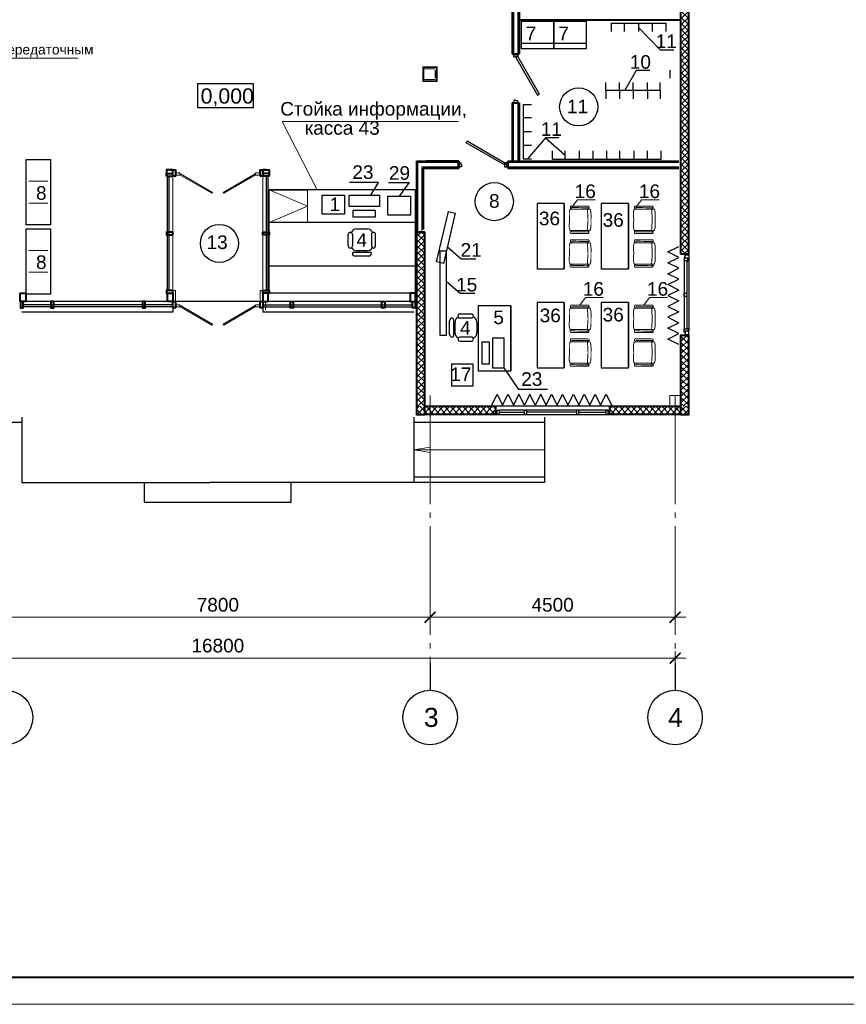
# Model space of a CAD drawing. Header units: millimetres. Extents: x -196128 to 208212, y -130136 to -51046.
# Tile 4 of 17: x -103817 to -88632, y -93046 to -74960. Entities that reach past the tile are written whole.
import ezdxf

# ---------------------------------------------------------------- set-up
doc = ezdxf.new("R2010")
doc.units = ezdxf.units.MM
doc.linetypes.add('AUSGEZOGEN', pattern=[0])
doc.linetypes.add('GOST2.303 5', pattern=[24, 20, -1.5, 1, -1.5])
for name, color, linetype, lineweight in [('00ОС-108-Баз-Оформление', 7, 'Continuous', 25), ('АР-Стены', 7, 'Continuous', 50), ('Ме', 7, 'Continuous', 30), ('МЕБЕЛЬ столы', 7, 'Continuous', 30), ('перегородки', 7, 'Continuous', 30), ('размерв', 7, 'Continuous', 13), ('Столики', 7, 'Continuous', 30), ('Электро', 1, 'Continuous', 30)]:
    doc.layers.add(name, color=color, linetype=linetype, lineweight=lineweight)
for name, color, linetype in [('1 Оси', 7, 'Continuous'), ('Annotation - Text', 7, 'Continuous'), ('Furniture & Equipment', 7, 'Continuous'), ('двери', 7, 'Continuous'), ('окна', 7, 'Continuous'), ('осевые размеры', 7, 'Continuous'), ('ТХ выноски размеры', 7, 'Continuous'), ('экспликация', 7, 'Continuous')]:
    doc.layers.add(name, color=color, linetype=linetype)
doc.styles.add('Arial', font='arial.ttf', dxfattribs={"height": 280})
doc.styles.add('GENERATED_STYLE_1', font='arial.ttf')
doc.styles.get("Standard").update_dxf_attribs({"font": 'arial.ttf'})
doc.styles.add('Главн', font='arial.ttf')
doc.styles.add('стиль1', font='arial.ttf', dxfattribs={"height": 250})
doc.linetypes.add('GOST2.303 3', pattern='A,0.001,[1,GOST 2.303-68.shx,S=1,R=0,X=0,Y=0],-26', length=26.001)
doc.dimstyles.new('СТИЛЬ__2', dxfattribs={"dimtxt": 250, "dimasz": 2, "dimexe": 2, "dimexo": 1, "dimgap": 0.7, "dimtad": 1, "dimdec": 0, "dimdsep": 46, "dimtxsty": 'стиль1', "dimblk": 'ARCHTICK', "dimcen": -0.09, "dimdle": 1, "dimclrd": 7, "dimclre": 7, "dimclrt": 7, "dimadec": 0, "dimazin": 2, "dimtfac": 1, "dimtdec": 0, "dimtmove": 0, "dimatfit": 3, "dimldrblk": 'ARCHTICK', "dimfxl": 1, "dimtolj": 1, "dimtzin": 0, "dimlwd": 9, "dimlwe": 9, "dimarcsym": 0})

# ---------------------------------------------------------------- blocks, each defined once
blk = doc.blocks.new('_ArchTick')
at = {"color": 0, "linetype": 'ByBlock', "const_width": 0.15}
blk.add_lwpolyline([(-0.5, -0.5), (0.5, 0.5)], dxfattribs=at)
blk = doc.blocks.new('*D26')
at = {"layer": 'Defpoints', "color": 0, "ltscale": 100, "transparency": 16777216}
for p in [(-96277, -85711), (-96277, -85937), (-91777, -86057)]:
    blk.add_point(p, dxfattribs=at)
at = {"layer": 'осевые размеры', "color": 7, "lineweight": 9, "ltscale": 100, "transparency": 16777216}
for p, q in [((-96277, -85811), (-96277, -86062)), ((-91777, -85957), (-91777, -85812)), ((-91577, -85937), (-96477, -85937))]:
    blk.add_line(p, q, dxfattribs=at)
at = {"layer": 'осевые размеры', "color": 7, "lineweight": 9, "ltscale": 100, "transparency": 16777216, "xscale": 200, "yscale": 200, "zscale": 200, "rotation": 180}
blk.add_blockref('_ArchTick', (-96277, -85937), dxfattribs=at)
at = {"layer": 'осевые размеры', "color": 7, "lineweight": 9, "ltscale": 100, "transparency": 16777216, "xscale": 200, "yscale": 200, "zscale": 200}
blk.add_blockref('_ArchTick', (-91777, -85937), dxfattribs=at)
at = {"layer": 'осевые размеры', "color": 7, "ltscale": 100, "transparency": 16777216, "insert": (-94027, -85709), "char_height": 250, "attachment_point": 5, "style": 'стиль1'}
blk.add_mtext('\\A1;4500', dxfattribs=at)
blk = doc.blocks.new('*D27')
at = {"layer": 'Defpoints', "color": 0, "ltscale": 100, "transparency": 16777216}
for p in [(-96277, -85937), (-104077, -86333), (-96277, -86344)]:
    blk.add_point(p, dxfattribs=at)
at = {"layer": 'осевые размеры', "color": 7, "lineweight": 9, "ltscale": 100, "transparency": 16777216}
for p, q in [((-104077, -86233), (-104077, -85812)), ((-96277, -86244), (-96277, -85812)), ((-104277, -85937), (-96077, -85937))]:
    blk.add_line(p, q, dxfattribs=at)
at = {"layer": 'осевые размеры', "color": 7, "lineweight": 9, "ltscale": 100, "transparency": 16777216, "xscale": 200, "yscale": 200, "zscale": 200, "rotation": 180}
blk.add_blockref('_ArchTick', (-104077, -85937), dxfattribs=at)
at = {"layer": 'осевые размеры', "color": 7, "lineweight": 9, "ltscale": 100, "transparency": 16777216, "xscale": 200, "yscale": 200, "zscale": 200}
blk.add_blockref('_ArchTick', (-96277, -85937), dxfattribs=at)
at = {"layer": 'осевые размеры', "color": 7, "ltscale": 100, "transparency": 16777216, "insert": (-100177, -85709), "char_height": 250, "attachment_point": 5, "style": 'стиль1'}
blk.add_mtext('\\A1;7800', dxfattribs=at)
blk = doc.blocks.new('*D28')
at = {"layer": 'Defpoints', "color": 0, "ltscale": 100, "transparency": 16777216}
for p in [(-91777, -86687), (-108577, -86821), (-91777, -86824)]:
    blk.add_point(p, dxfattribs=at)
at = {"layer": 'осевые размеры', "color": 7, "lineweight": 9, "ltscale": 100, "transparency": 16777216}
for p, q in [((-108577, -86721), (-108577, -86562)), ((-91777, -86724), (-91777, -86562)), ((-108777, -86687), (-91577, -86687))]:
    blk.add_line(p, q, dxfattribs=at)
at = {"layer": 'осевые размеры', "color": 7, "lineweight": 9, "ltscale": 100, "transparency": 16777216, "xscale": 200, "yscale": 200, "zscale": 200, "rotation": 180}
blk.add_blockref('_ArchTick', (-108577, -86687), dxfattribs=at)
at = {"layer": 'осевые размеры', "color": 7, "lineweight": 9, "ltscale": 100, "transparency": 16777216, "xscale": 200, "yscale": 200, "zscale": 200}
blk.add_blockref('_ArchTick', (-91777, -86687), dxfattribs=at)
at = {"layer": 'осевые размеры', "color": 7, "ltscale": 100, "transparency": 16777216, "insert": (-100177, -86459), "char_height": 250, "attachment_point": 5, "style": 'стиль1'}
blk.add_mtext('\\A1;16800', dxfattribs=at)
blk = doc.blocks.new('РАМ А2')
at = {"color": 0, "linetype": 'ByBlock', "lineweight": 40}
blk.add_line((-202463, 363068), (-145563, 363068), dxfattribs=at)
at = {"color": 0, "linetype": 'ByBlock', "lineweight": 20}
blk.add_line((-204463, 362568), (-145063, 362568), dxfattribs=at)
blk = doc.blocks.new('д 9')
at = {"layer": 'двери'}
for p, q in [((111184, 121060), (111184, 121160)), ((112094, 121060), (112094, 121160)), ((112094, 121060), (112094, 121160)), ((112094, 121060), (112094, 121160))]:
    blk.add_line(p, q, dxfattribs=at)
at = {"layer": 'двери', "ltscale": 100}
blk.add_lwpolyline([(112024, 121099), (111331, 121499), (111351, 121534), (112044, 121134)], close=True, dxfattribs=at)
for points in [[(111199, 121060), (111199, 121134), (111232, 121134), (111232, 121092), (111244, 121092), (111244, 121060), (111199, 121060)], [(112079, 121060), (112079, 121134), (112046, 121134), (112046, 121092), (112034, 121092), (112034, 121060), (112079, 121060)]]:
    blk.add_lwpolyline(points, dxfattribs=at)
blk = doc.blocks.new('дв13')
at = {"ltscale": 100}
for p, q in [((19408, 11281), (19398, 11263)), ((19398, 11263), (19985, 10925)), ((19408, 11281), (19995, 10942)), ((20778, 11281), (20191, 10942)), ((20788, 11263), (20202, 10925)), ((20778, 11281), (20788, 11263)), ((19995, 10942), (19985, 10925)), ((20191, 10942), (20201, 10925))]:
    blk.add_line(p, q, dxfattribs=at)
at = {"lineweight": 40, "ltscale": 100}
for points in [[(19268, 11238), (19268, 11358), (19318, 11358), (19318, 11238), (19268, 11238)], [(20868, 11238), (20868, 11358), (20918, 11358), (20918, 11238), (20868, 11238)]]:
    blk.add_lwpolyline(points, dxfattribs=at)
at = {"ltscale": 100}
for points in [[(19318, 11298), (19398, 11298), (19398, 11258), (19318, 11258), (19318, 11298)], [(20868, 11298), (20788, 11298), (20788, 11258), (20868, 11258), (20868, 11298)]]:
    blk.add_lwpolyline(points, dxfattribs=at)
blk = doc.blocks.new('ок21')
at = {"ltscale": 100}
blk.add_line((-161078, -59169), (-160158, -59169), dxfattribs=at)
for points in [[(-161658, -59129), (-161618, -59129), (-161618, -59209), (-161658, -59209), (-161658, -59129)], [(-161118, -59169), (-161618, -59169), (-161618, -59129), (-159658, -59129), (-159658, -59169), (-160118, -59169)], [(-161118, -59129), (-161078, -59129), (-161078, -59209), (-161118, -59209), (-161118, -59129)], [(-160118, -59129), (-160158, -59129), (-160158, -59209), (-160118, -59209), (-160118, -59129)], [(-159618, -59129), (-159658, -59129), (-159658, -59209), (-159618, -59209), (-159618, -59129)]]:
    blk.add_lwpolyline(points, dxfattribs=at)
blk = doc.blocks.new('ок15')
at = {"layer": 'окна', "lineweight": 25, "ltscale": 100}
for p, q in [((-144222, -48169), (-144222, -48229)), ((-144204, -48169), (-144222, -48169)), ((-144222, -48229), (-144174, -48229)), ((-144204, -48109), (-144140, -48109)), ((-144204, -48189), (-144204, -48129)), ((-144204, -48129), (-144140, -48129)), ((-144158, -48189), (-144204, -48189)), ((-144176, -48245), (-144158, -48245)), ((-144158, -48245), (-144158, -48189)), ((-144140, -48195), (-144158, -48195)), ((-144140, -48129), (-144140, -48195)), ((-144222, -48894), (-144222, -48834)), ((-144222, -48834), (-144176, -48834)), ((-144176, -48894), (-144222, -48894)), ((-144222, -49549), (-144222, -49489)), ((-144222, -49489), (-144176, -49489)), ((-144204, -49549), (-144222, -49549)), ((-144158, -49529), (-144204, -49529)), ((-144204, -49529), (-144204, -49589)), ((-144176, -49473), (-144158, -49473)), ((-144158, -49473), (-144158, -49529)), ((-144140, -49523), (-144158, -49523)), ((-144140, -49589), (-144140, -49523)), ((-144130, -49609), (-144255, -49609)), ((-144204, -49589), (-144140, -49589))]:
    blk.add_line(p, q, dxfattribs=at)
at = {"layer": 'окна', "ltscale": 100}
for p, q in [((-144222, -48229), (-144222, -49499)), ((-144176, -48229), (-144176, -49489)), ((-144140, -48195), (-144140, -49523))]:
    blk.add_line(p, q, dxfattribs=at)
blk = doc.blocks.new('A$C2FF35B7C')
at = {"layer": 'Furniture & Equipment', "color": 7, "linetype": 'Continuous', "const_width": 0.18}
for points in [[(0.09, 3.89), (0.5, 3.89)], [(0.11, 0.45), (0.09, 3.89)], [(0.5, 3.65), (0.36, 3.65)], [(0.36, 3.65), (0.38, 0.45)], [(0.5, 3.89), (0.58, 3.87)], [(0.58, 3.68), (0.5, 3.65)], [(0.58, 3.87), (0.63, 3.81)], [(0.63, 3.74), (0.58, 3.68)], [(0.63, 3.81), (0.63, 3.74)], [(0.64, 3.95), (1.11, 4.08)], [(0.66, 0.23), (0.64, 3.95)], [(1.11, 4.08), (1.74, 4.08)], [(1.74, 4.08), (2.59, 4.05)], [(2.59, 4.05), (3.43, 4.09)], [(3.43, 4.09), (4.07, 4.09)], [(4.07, 4.09), (4.54, 3.97)], [(4.54, 3.97), (4.56, 0.25)], [(4.55, 3.83), (4.6, 3.89)], [(4.55, 3.76), (4.55, 3.83)], [(4.6, 3.7), (4.55, 3.76)], [(4.6, 3.89), (4.68, 3.91)], [(4.68, 3.68), (4.6, 3.7)], [(4.68, 3.91), (5.09, 3.91)], [(4.82, 3.68), (4.68, 3.68)], [(4.84, 0.48), (4.82, 3.68)], [(5.09, 3.91), (5.11, 0.48)], [(0.38, 0.45), (0.11, 0.45)], [(0.52, 0.45), (0.47, 0.46), (0.42, 0.49), (0.39, 0.53), (0.38, 0.57), (0.39, 0.62), (0.42, 0.66), (0.46, 0.68), (0.52, 0.69)], [(0.52, 0.69), (0.57, 0.68), (0.61, 0.66), (0.64, 0.62), (0.65, 0.57), (0.64, 0.53), (0.61, 0.49), (0.57, 0.46), (0.52, 0.45)], [(0.66, 0.69), (0.65, 0.68)], [(0.67, 0.71), (0.66, 0.7)], [(0.66, 0.7), (0.66, 0.69)], [(1.11, 0.13), (0.66, 0.23)], [(0.68, 0.72), (0.67, 0.72)], [(0.67, 0.72), (0.67, 0.71)], [(0.69, 0.73), (0.68, 0.72)], [(0.71, 0.73), (0.69, 0.73)], [(0.72, 0.73), (0.71, 0.73)], [(0.73, 0.73), (0.72, 0.73)], [(1.07, 0.73), (0.73, 0.73)], [(2.39, 0.65), (1.07, 0.73)], [(1.68, 0.09), (1.11, 0.13)], [(2.61, 0.1), (1.68, 0.09)], [(2.82, 0.65), (2.39, 0.65)], [(3.54, 0.1), (2.61, 0.1)], [(4.14, 0.75), (2.82, 0.65)], [(4.11, 0.14), (3.54, 0.1)], [(4.56, 0.25), (4.11, 0.14)], [(4.49, 0.76), (4.14, 0.75)], [(4.5, 0.76), (4.49, 0.76)], [(4.51, 0.75), (4.5, 0.76)], [(4.52, 0.75), (4.51, 0.75)], [(4.53, 0.74), (4.52, 0.75)], [(4.54, 0.74), (4.53, 0.74)], [(4.55, 0.73), (4.54, 0.74)], [(4.56, 0.72), (4.55, 0.73)], [(4.7, 0.48), (4.65, 0.49), (4.6, 0.51), (4.57, 0.55), (4.56, 0.6), (4.57, 0.64), (4.6, 0.68), (4.65, 0.71), (4.7, 0.72)], [(4.7, 0.72), (4.75, 0.71), (4.79, 0.68), (4.82, 0.64), (4.84, 0.6), (4.83, 0.55), (4.8, 0.51), (4.75, 0.49), (4.7, 0.48)], [(5.11, 0.48), (4.84, 0.48)]]:
    blk.add_lwpolyline(points, dxfattribs=at)

msp = doc.modelspace()

# ---------------------------------------------------------------- hatches: boundary and pattern name
at = {"layer": 'размерв', "lineweight": 5, "ltscale": 100}
h = msp.add_hatch(dxfattribs=at)
h.set_pattern_fill('ANSI37', scale=25, style=0)
h.paths.add_polyline_path([(-91676.9, -79261.5), (-91526.9, -79261.5), (-91526.9, -72661.6), (-91676.9, -72661.6)])
h = msp.add_hatch(dxfattribs=at)
h.set_pattern_fill('ANSI37', scale=25, style=0)
h.set_pattern_definition([(45, (7449.91, 0), (-56.1266, 56.1266), []), (135, (7449.91, 0), (-56.1266, -56.1266), [])])
h.paths.add_polyline_path([(-96526.9, -78861.5), (-96377, -78861.5), (-96377, -82061.5), (-96527, -82061.5)])
h = msp.add_hatch(dxfattribs=at)
h.set_pattern_fill('ANSI37', scale=25, style=0)
h.set_pattern_definition([(45, (17150.175, 0), (-56.1266, 56.1266), []), (135, (17150.175, 0), (-56.1266, -56.1266), [])])
h.paths.add_polyline_path([(-91526.9, -80761.5), (-91676.8, -80761.5), (-91676.8, -82061.5), (-91526.8, -82061.5)])
h = msp.add_hatch(dxfattribs=at)
h.set_pattern_fill('ANSI37', scale=25, style=0)
h.set_pattern_definition([(45, (12300.06, 3e-11), (-56.1266, 56.1266), []), (135, (12300.06, 3e-11), (-56.1266, -56.1266), [])])
h.paths.add_polyline_path([(-95076.9, -82061.5), (-96526.9, -82061.5), (-96526.9, -82211.5), (-95076.9, -82211.5)])
h = msp.add_hatch(dxfattribs=at)
h.set_pattern_fill('ANSI37', scale=25, style=0)
h.set_pattern_definition([(45, (15850.03, 0), (-56.1266, 56.1266), []), (135, (15850.03, 0), (-56.1266, -56.1266), [])])
h.paths.add_polyline_path([(-91526.9, -82061.5), (-92976.9, -82061.5), (-92976.9, -82211.5), (-91526.9, -82211.5)])

# ---------------------------------------------------------------- linework, layer by layer
for p, q in [((-92045.7, -75521.2), (-92449.7, -75102.1)), ((-91798.9, -75521.2), (-92045.7, -75521.2)), ((-92489.4, -75894.7), (-92705.1, -76269.6)), ((-92242.6, -75894.7), (-92489.4, -75894.7)), ((-94159.6, -77130.4), (-94490.7, -77516.3)), ((-93912.8, -77130.4), (-94159.6, -77130.4)), ((-94159.6, -77130.4), (-93793.8, -77446)), ((-97044.7, -77948.9), (-96662.1, -77948.9)), ((-96662.1, -77948.9), (-96845.9, -78200.2)), ((-97222.9, -77951.2), (-97755.4, -77951.2)), ((-97367.9, -78186), (-97222.9, -77951.2)), ((-95705.4, -79356.2), (-95957.8, -79139.4)), ((-95436.3, -79356.2), (-95705.4, -79356.2)), ((-95724.1, -79989.5), (-95976.6, -79772.8)), ((-95455.1, -79989.5), (-95724.1, -79989.5)), ((-94920.8, -81354.1), (-94653.1, -81751.8)), ((-94120.7, -81751.8), (-94653.1, -81751.8))]:
    msp.add_line(p, q)
at = {"linetype": 'Continuous', "ltscale": 100}
for p, q in [((-96176.9, -76036.5), (-96176.9, -75886.5)), ((-91876.9, -75886.5), (-91876.9, -76036.5))]:
    msp.add_line(p, q, dxfattribs=at)
at = {"ltscale": 100}
for p, q in [((-101101.9, -79936.1), (-101101.9, -77836.2)), ((-101071.9, -79936.1), (-101071.9, -77836.2)), ((-99281.9, -79936.1), (-99281.9, -77836.2)), ((-99251.9, -79936.1), (-99251.9, -77836.2)), ((-101001.9, -80196.1), (-103731.9, -80196.1)), ((-101001.9, -80236.1), (-103731.9, -80236.1)), ((-96646.9, -80136.1), (-103706.9, -80136.1)), ((-101001.9, -80256.1), (-101001.9, -80331.1)), ((-99351.9, -80196.1), (-96621.9, -80196.1)), ((-99351.9, -80236.1), (-96621.9, -80236.1)), ((-99351.9, -80256.1), (-99351.9, -80331.1)), ((-99351.9, -80256.1), (-99351.9, -80331.1)), ((-101001.9, -80331.1), (-103776.9, -80331.1)), ((-96576.9, -80331.1), (-99351.9, -80331.1)), ((-96576.9, -82261.5), (-96576.9, -83461.5)), ((-94176.9, -82261.5), (-94176.9, -83461.5)), ((-103776.9, -82361.5), (-108776.9, -82361.5)), ((-94176.9, -82361.5), (-96576.9, -82361.5)), ((-94176.9, -83361.5), (-96576.9, -83361.5)), ((-101526.9, -83821.5), (-101526.9, -83461.5)), ((-96576.9, -83461.5), (-100326.9, -83461.5)), ((-98826.9, -83821.5), (-98826.9, -83461.5)), ((-94176.9, -83461.5), (-96576.9, -83461.5)), ((-101526.9, -83821.5), (-98826.9, -83821.5))]:
    msp.add_line(p, q, dxfattribs=at)
at = {"linetype": 'AUSGEZOGEN'}
for p, q in [((-97630, -78804.6), (-97430, -78804.5)), ((-97779.9, -79117.1), (-97780, -78904.6)), ((-97705, -78904.6), (-97704.9, -79117.1)), ((-97355, -78904.5), (-97354.9, -79117)), ((-97279.9, -79117), (-97280, -78904.5)), ((-97429.9, -79204.5), (-97629.9, -79204.6)), ((-97579.9, -79229.5), (-97579.9, -79204.5)), ((-97479.9, -79204.5), (-97479.9, -79229.5)), ((-97679.9, -79229.6), (-97379.9, -79229.5)), ((-97404.9, -79304.5), (-97654.9, -79304.6)), ((-95845.1, -80465.9), (-95845.1, -80765.9)), ((-95732.6, -80365.9), (-95520.1, -80365.9)), ((-95520.1, -80440.9), (-95732.6, -80440.9)), ((-95920.1, -80741), (-95920.1, -80491)), ((-95845.1, -80565.9), (-95820.1, -80565.9)), ((-95820.1, -80715.9), (-95820.1, -80515.9)), ((-95420.1, -80515.9), (-95420.1, -80715.9)), ((-95820.1, -80665.9), (-95845.1, -80665.9)), ((-95520.1, -80790.9), (-95732.6, -80790.9)), ((-95732.6, -80865.9), (-95520.1, -80865.9))]:
    msp.add_line(p, q, dxfattribs=at)
at = {"linetype": 'Continuous', "lineweight": 25, "ltscale": 100}
for points in [[(-99519.1, -76140.4), (-100549.1, -76140.4)], [(-100549.1, -76140.4), (-100549.1, -76570.4)], [(-99519.1, -76570.4), (-99519.1, -76140.4)], [(-100549.1, -76570.4), (-99519.1, -76570.4)]]:
    msp.add_lwpolyline(points, dxfattribs=at)
msp.add_lwpolyline([(-92976.9, -82061.5), (-95076.9, -82061.5), (-95076.9, -82211.5), (-92976.9, -82211.5)], close=True)
at = {"ltscale": 100}
msp.add_lwpolyline([(-103776.9, -82261.5), (-103776.9, -83461.5), (-100326.9, -83461.5)], dxfattribs=at)
at = {"lineweight": 15, "ltscale": 100}
for points in [[(-96576.9, -82861.5), (-96276.5, -82811.2)], [(-96576.9, -82861.5), (-96276.5, -82911.7)], [(-96576.9, -82861.5), (-94176.9, -82861.5)]]:
    msp.add_lwpolyline(points, dxfattribs=at)
at = {"ltscale": 100}
for centre in [(-93548.1, -76562.6), (-95098.4, -78302.5), (-100148.5, -79069.6)]:
    msp.add_circle(centre, 350, dxfattribs=at)
at = {"linetype": 'AUSGEZOGEN'}
for centre, radius, start, end in [((-97630, -78904.6), 100, 90.00296, 160.85571), ((-97430, -78904.5), 100, 19.1501, 90.00286), ((-97742.5, -78904.6), 37.5, 0.00296, 180.00293), ((-97317.5, -78904.5), 37.5, 0.00296, 180.00293), ((-97742.4, -79117.1), 37.5, 180.00296, 0.00299), ((-97629.9, -79104.6), 100, 205.18712, 270.00298), ((-97429.9, -79104.5), 100, 270.00296, 334.81881), ((-97317.4, -79117), 37.5, 180.00296, 0.00299), ((-97679.9, -79254.6), 25, 90.00296, 180.00296), ((-97679.9, -79254.6), 25, 90.00296, 180.00296), ((-97654.9, -79254.6), 50, 180.00296, 270.00296), ((-97404.9, -79254.5), 50, 270.00296, 0.00299), ((-97379.9, -79254.5), 25, 0.00296, 90.00296), ((-97379.9, -79254.5), 25, 0.00296, 90.00296), ((-95870.1, -80491), 50, 90.00296, 180.00296), ((-95870.1, -80466), 25, 0.00296, 90.00296), ((-95870.1, -80466), 25, 0.00296, 90.00296), ((-95720.1, -80515.9), 100, 115.18712, 180.00298), ((-95732.6, -80403.4), 37.5, 90.00296, 270.00299), ((-95520.1, -80403.4), 37.5, 270.00296, 90.00293), ((-95520.1, -80515.9), 100, 0.00296, 70.85571), ((-95870.1, -80741), 50, 180.00296, 270.00299), ((-95870.1, -80766), 25, 270.00296, 0.00296), ((-95870.1, -80766), 25, 270.00296, 0.00296), ((-95720.1, -80715.9), 100, 180.00296, 244.81881), ((-95732.6, -80828.4), 37.5, 90.00296, 270.00299), ((-95520.1, -80828.4), 37.5, 270.00296, 90.00293), ((-95520.1, -80715.9), 100, 289.1501, 0.00286)]:
    msp.add_arc(centre, radius, start, end, dxfattribs=at)
at = {"layer": '1 Оси', "color": 1, "linetype": 'GOST2.303 5', "lineweight": 5, "ltscale": 100}
for points in [[(-96276.9, -81860.8), (-96276.9, -86777.8)], [(-91776.9, -81860.8), (-91776.9, -86777.8)]]:
    msp.add_lwpolyline(points, dxfattribs=at)
at = {"layer": '1 Оси', "linetype": 'Continuous', "lineweight": 25, "ltscale": 100}
for points in [[(-96276.9, -86777.8), (-96276.9, -87277.8)], [(-91776.9, -86777.8), (-91776.9, -87277.8)]]:
    msp.add_lwpolyline(points, dxfattribs=at)
for centre in [(-104076.9, -87777.8), (-96276.9, -87777.8), (-91776.9, -87777.8)]:
    msp.add_circle(centre, 500, dxfattribs=at)
at = {"layer": 'АР-Стены', "linetype": 'ByBlock', "lineweight": 40, "ltscale": 100}
for p, q in [((-94767.2, -74186.5), (-94767.2, -75586.5)), ((-94642.4, -74186.5), (-94642.4, -75586.5)), ((-94642.4, -74961.5), (-91676.9, -74961.5)), ((-94767.2, -75586.5), (-94642.4, -75586.5)), ((-94767.5, -76486.5), (-94767.5, -77561.1)), ((-94767.5, -76486.5), (-94642.5, -76486.5)), ((-94642.5, -76486.5), (-94642.5, -77561.1)), ((-96526.9, -77561.1), (-95752.4, -77561.1)), ((-96526.9, -77561.1), (-96526.9, -78861.5)), ((-96352.7, -77561.1), (-95752.4, -77561.1)), ((-95752.4, -77561.1), (-96352.4, -77561.1)), ((-95752.4, -77561.1), (-95752.4, -77686.1)), ((-94852.4, -77561.1), (-94852.4, -77686.1)), ((-94852.4, -77561.1), (-91710.9, -77561.1)), ((-101056.9, -77716.2), (-101006.9, -77716.2)), ((-99296.9, -77716.2), (-99346.9, -77716.2)), ((-96402.2, -77686.1), (-95752.4, -77686.1)), ((-96402.2, -77686.1), (-96402.2, -78816.5)), ((-94852.4, -77686.1), (-91710.9, -77686.1)), ((-101121.9, -77836.2), (-101121.9, -77786.2)), ((-101121.9, -77786.2), (-101001.9, -77786.2)), ((-99231.9, -77786.2), (-99351.9, -77786.2)), ((-99231.9, -77836.2), (-99231.9, -77786.2)), ((-96526.9, -78861.5), (-96376.9, -78861.5))]:
    msp.add_line(p, q, dxfattribs=at)
at = {"layer": 'АР-Стены', "linetype": 'ByBlock', "lineweight": 20, "ltscale": 100}
for p, q in [((-94742.4, -74186.5), (-94742.4, -75586.5)), ((-94667.4, -74186.5), (-94667.4, -75586.5)), ((-94742.8, -76486.5), (-94742.8, -77561.1)), ((-94667.8, -76486.5), (-94667.8, -77561.1)), ((-96502.2, -77586.1), (-95752.4, -77586.1)), ((-96502.2, -77586.1), (-96502.2, -78861.5)), ((-94852.4, -77586.1), (-91710.9, -77586.1)), ((-96427.2, -77661.1), (-95752.4, -77661.1)), ((-96427.2, -77661.1), (-96427.2, -78861.5)), ((-94852.4, -77661.1), (-91710.9, -77661.1))]:
    msp.add_line(p, q, dxfattribs=at)
at = {"layer": 'АР-Стены', "linetype": 'ByBlock', "lineweight": 40, "ltscale": 100}
for points in [[(-91676.9, -79261.5), (-91526.9, -79261.5), (-91526.9, -72661.6), (-91676.9, -72661.6)], [(-101121.9, -77836.2), (-101001.9, -77836.2), (-101001.9, -77716.2), (-101121.9, -77716.2)], [(-99231.9, -77836.2), (-99351.9, -77836.2), (-99351.9, -77716.2), (-99231.9, -77716.2)], [(-101001.9, -78911.2), (-101001.9, -78861.2), (-101121.9, -78861.2), (-101121.9, -78911.2)], [(-99351.9, -78911.2), (-99351.9, -78861.2), (-99231.9, -78861.2), (-99231.9, -78911.2)], [(-101001.9, -79986.1), (-101001.9, -79936.1), (-101121.9, -79936.1), (-101121.9, -79986.1)], [(-99351.9, -79986.1), (-99351.9, -79936.1), (-99231.9, -79936.1), (-99231.9, -79986.1)], [(-103751.9, -80136.1), (-103801.9, -80136.1), (-103801.9, -80256.1), (-103751.9, -80256.1)], [(-103191.9, -80136.1), (-103241.9, -80136.1), (-103241.9, -80256.1), (-103191.9, -80256.1)], [(-101511.9, -80136.1), (-101561.9, -80136.1), (-101561.9, -80256.1), (-101511.9, -80256.1)], [(-98841.9, -80136.1), (-98791.9, -80136.1), (-98791.9, -80256.1), (-98841.9, -80256.1)], [(-97161.9, -80136.1), (-97111.9, -80136.1), (-97111.9, -80256.1), (-97161.9, -80256.1)], [(-96601.9, -80136.1), (-96551.9, -80136.1), (-96551.9, -80256.1), (-96601.9, -80256.1)]]:
    msp.add_lwpolyline(points, close=True, dxfattribs=at)
for points in [[(-103806.9, -80136.1), (-103806.9, -79986.1), (-103706.9, -79986.1), (-103706.9, -80136.1), (-103806.9, -80136.1)], [(-101101.9, -80136.1), (-101101.9, -79986.1), (-101001.9, -79986.1), (-101001.9, -80136.1), (-101101.9, -80136.1)], [(-99251.8, -80136.1), (-99251.8, -79986.1), (-99351.8, -79986.1), (-99351.8, -80136.1), (-99251.8, -80136.1)], [(-96546.9, -80136.1), (-96546.9, -79986.1), (-96646.9, -79986.1), (-96646.9, -80136.1), (-96546.9, -80136.1)]]:
    msp.add_lwpolyline(points, dxfattribs=at)
at = {"layer": 'Ме', "ltscale": 100}
for p, q in [((-94005.9, -74990.8), (-94605.9, -74990.8)), ((-94605.9, -74990.8), (-94605.9, -75490.8)), ((-94005.9, -75490.8), (-94005.9, -74990.8)), ((-93405.9, -74990.8), (-94005.9, -74990.8)), ((-94005.9, -74990.8), (-94005.9, -75490.8)), ((-93405.9, -75490.8), (-93405.9, -74990.8)), ((-94605.9, -75390.8), (-94005.9, -75390.8)), ((-94005.9, -75390.8), (-93405.9, -75390.8)), ((-94605.9, -75490.8), (-94005.9, -75490.8)), ((-94005.9, -75490.8), (-93405.9, -75490.8)), ((-103698.8, -78728.5), (-103698.8, -77528.5)), ((-103698.8, -77528.5), (-103248.8, -77528.5)), ((-103248.8, -77528.5), (-103248.8, -78728.5)), ((-99231.9, -78086.1), (-98531.9, -78086.1)), ((-103248.8, -78728.5), (-103698.8, -78728.5)), ((-103698.8, -79999.5), (-103698.8, -78799.5)), ((-103698.8, -78799.5), (-103248.8, -78799.5)), ((-103248.8, -78799.5), (-103248.8, -79999.5)), ((-103248.8, -79999.5), (-103698.8, -79999.5))]:
    msp.add_line(p, q, dxfattribs=at)
at = {"layer": 'Ме', "linetype": 'Continuous'}
for p, q in [((-92949.7, -75027.1), (-92949.7, -75177.1)), ((-92949.7, -75027.1), (-92949.7, -75177.1)), ((-92949.7, -75027.1), (-91949.7, -75027.1)), ((-92949.7, -75027.1), (-92949.7, -75177.1)), ((-92949.7, -75027.1), (-92949.7, -75177.1)), ((-92711.5, -75027.1), (-92711.5, -75177.1)), ((-92449.7, -75027.1), (-92449.7, -75177.1)), ((-92199, -75027.1), (-92199, -75177.1)), ((-91949.7, -75027.1), (-91949.7, -75177.1)), ((-91949.7, -75027.1), (-91949.7, -75177.1)), ((-93048.5, -76261.8), (-93048.5, -76111.8)), ((-93048.5, -76261.8), (-93048.5, -76111.8)), ((-92799.1, -76261.8), (-92799.1, -76111.8)), ((-92548.5, -76261.8), (-92548.5, -76111.8)), ((-92286.6, -76261.8), (-92286.6, -76111.8)), ((-92048.5, -76261.8), (-92048.5, -76111.8)), ((-92048.5, -76261.8), (-93048.5, -76261.8)), ((-93048.5, -76261.8), (-93048.5, -76411.8)), ((-93048.5, -76261.8), (-93048.5, -76411.8)), ((-92048.5, -76261.8), (-93048.5, -76261.8)), ((-92799.1, -76261.8), (-92799.1, -76411.8)), ((-92548.5, -76261.8), (-92548.5, -76411.8)), ((-92286.6, -76261.8), (-92286.6, -76411.8)), ((-92048.5, -76261.8), (-92048.5, -76411.8)), ((-94565.7, -76516.3), (-94415.7, -76516.3)), ((-94565.7, -76516.3), (-94415.7, -76516.3)), ((-94565.7, -76516.3), (-94565.7, -77516.3)), ((-94565.7, -76516.3), (-94415.7, -76516.3)), ((-94565.7, -76754.5), (-94415.7, -76754.5)), ((-94565.7, -77016.3), (-94415.7, -77016.3)), ((-94565.7, -77266.9), (-94415.7, -77266.9)), ((-94032, -77521), (-94032, -77371)), ((-94032, -77521), (-94032, -77371)), ((-94032, -77521), (-94032, -77371)), ((-93793.8, -77521), (-93793.8, -77371)), ((-93532, -77521), (-93532, -77371)), ((-93281.4, -77521), (-93281.4, -77371)), ((-93032, -77521), (-93032, -77371)), ((-93032, -77521), (-93032, -77371)), ((-93032, -77521), (-93032, -77371)), ((-93032, -77521), (-93032, -77371)), ((-93032, -77521), (-93032, -77371)), ((-92793.8, -77521), (-92793.8, -77371)), ((-92532, -77521), (-92532, -77371)), ((-92281.4, -77521), (-92281.4, -77371)), ((-92032, -77521), (-92032, -77371)), ((-92032, -77521), (-92032, -77371)), ((-94565.7, -77516.3), (-94415.7, -77516.3)), ((-94565.7, -77516.3), (-94415.7, -77516.3)), ((-94565.7, -77516.3), (-94415.7, -77516.3)), ((-94565.7, -77516.3), (-94415.7, -77516.3)), ((-94565.7, -77516.3), (-94415.7, -77516.3)), ((-94032, -77521), (-93032, -77521)), ((-93032, -77521), (-92032, -77521))]:
    msp.add_line(p, q, dxfattribs=at)
at = {"layer": 'Ме', "lineweight": 0, "ltscale": 100}
for p, q in [((-102747.9, -75666.6), (-105269.9, -75666.6)), ((-98992.5, -76828.4), (-95762.3, -76828.4)), ((-98992.5, -76828.4), (-98349.8, -78086.1)), ((-103298.8, -77928.5), (-103648.8, -77928.5)), ((-99231.9, -78086.1), (-98531.9, -78386.1)), ((-98531.9, -78086.1), (-98531.9, -78686.1)), ((-93573, -78271.1), (-93677.3, -78412.7)), ((-93247.4, -78271.1), (-93573, -78271.1)), ((-92393, -78271.1), (-92497.3, -78412.7)), ((-92067.5, -78271.1), (-92393, -78271.1)), ((-103298.8, -78328.5), (-103648.8, -78328.5)), ((-98531.9, -78386.1), (-99231.9, -78686.1)), ((-103298.8, -79199.5), (-103648.8, -79199.5)), ((-103298.8, -79599.5), (-103648.8, -79599.5)), ((-93424.7, -80064.4), (-93529, -80206)), ((-93099.1, -80064.4), (-93424.7, -80064.4)), ((-92244.7, -80064.4), (-92349.1, -80206)), ((-91919.2, -80064.4), (-92244.7, -80064.4))]:
    msp.add_line(p, q, dxfattribs=at)
at = {"layer": 'Ме', "linetype": 'GOST2.303 3', "ltscale": 100}
for p, q in [((-96546.9, -78086.1), (-99231.9, -78086.1)), ((-99231.9, -79936.1), (-99231.9, -78086.1)), ((-96546.9, -79986.1), (-96546.9, -78086.1)), ((-96546.9, -78686.1), (-99231.9, -78686.1)), ((-96546.9, -79486.1), (-99231.9, -79486.1)), ((-96546.9, -79986.1), (-99231.9, -79986.1))]:
    msp.add_line(p, q, dxfattribs=at)
at = {"layer": 'Ме', "ltscale": 0.0004}
for p, q in [((-93813.6, -78336.1), (-94313.6, -78336.1)), ((-94313.6, -78336.1), (-94313.6, -79536.1)), ((-93813.6, -78336.1), (-93813.6, -79536.1)), ((-93813.6, -79536.1), (-93813.6, -78336.1)), ((-92633.6, -78336.1), (-93133.6, -78336.1)), ((-93133.6, -78336.1), (-93133.6, -79536.1)), ((-92633.6, -78336.1), (-92633.6, -79536.1)), ((-92633.6, -79536.1), (-92633.6, -78336.1)), ((-94313.6, -79536.1), (-93813.6, -79536.1)), ((-93133.6, -79536.1), (-92633.6, -79536.1)), ((-93813.6, -80155.8), (-94313.6, -80155.8)), ((-94313.6, -80155.8), (-94313.6, -81355.8)), ((-93813.6, -80155.8), (-93813.6, -81355.8)), ((-93813.6, -81355.8), (-93813.6, -80155.8)), ((-92633.6, -80155.8), (-93133.6, -80155.8)), ((-93133.6, -80155.8), (-93133.6, -81355.8)), ((-92633.6, -80155.8), (-92633.6, -81355.8)), ((-92633.6, -81355.8), (-92633.6, -80155.8)), ((-94313.6, -81355.8), (-93813.6, -81355.8)), ((-93133.6, -81355.8), (-92633.6, -81355.8))]:
    msp.add_line(p, q, dxfattribs=at)
at = {"layer": 'Ме', "linetype": 'GOST2.303 3', "ltscale": 100}
msp.add_lwpolyline([(-96093.5, -79207.3), (-95984.1, -79207.3), (-95984.1, -80764.1), (-96093.5, -80764.1)], close=True, dxfattribs=at)
at = {"layer": 'МЕБЕЛЬ столы', "linetype": 'Continuous', "ltscale": 10}
for p, q in [((-94797, -80215.2), (-95397, -80215.2)), ((-95397, -80215.2), (-95397, -81415.2)), ((-94797, -80215.2), (-94797, -81415.2)), ((-94797, -81415.2), (-95397, -81415.2))]:
    msp.add_line(p, q, dxfattribs=at)
at = {"layer": 'размерв', "color": 1, "lineweight": 5, "ltscale": 100}
for p, q in [((-101001.9, -77836.2), (-101001.9, -80136.1)), ((-99351.9, -77836.2), (-99351.9, -80136.1)), ((-99301.9, -80136.1), (-99301.9, -80287.3))]:
    msp.add_line(p, q, dxfattribs=at)
at = {"layer": 'размерв', "color": 1, "ltscale": 100}
for points in [[(-96408.4, -75829), (-96145.4, -75829), (-96145.4, -76094), (-96408.4, -76094)], [(-96395.9, -75841.5), (-96157.9, -75841.5), (-96157.9, -76081.5), (-96395.9, -76081.5)]]:
    msp.add_lwpolyline(points, close=True, dxfattribs=at)
for points in [[(-96395.9, -75861.5), (-96395.9, -75841.5), (-96157.9, -75841.5), (-96157.9, -75861.5)], [(-96177.9, -76061.5), (-96395.9, -76061.5), (-96395.9, -75861.5), (-96187.4, -75861.5)]]:
    msp.add_lwpolyline(points, dxfattribs=at)
at = {"layer": 'размерв', "color": 7, "lineweight": 40, "ltscale": 100}
for points in [[(-96377, -78861.5), (-96526.9, -78861.5), (-96526.9, -82211.5), (-96376.9, -82211.5)], [(-91676.9, -82211.5), (-91526.9, -82211.5), (-91526.9, -80761.5), (-91676.9, -80761.5)], [(-96376.9, -82061.5), (-95076.9, -82061.5), (-95076.9, -82211.5), (-96376.9, -82211.5)], [(-92976.9, -82061.5), (-91676.9, -82061.5), (-91676.9, -82211.5), (-92976.9, -82211.5)]]:
    msp.add_lwpolyline(points, close=True, dxfattribs=at)
at = {"layer": 'размерв', "color": 1, "lineweight": 5, "ltscale": 100}
for points in [[(-101001.9, -79936.1), (-100951.9, -79936.1), (-100951.9, -80136.1), (-101001.9, -80136.1)], [(-99401.9, -79936.1), (-99351.9, -79936.1), (-99351.9, -80136.1), (-99401.9, -80136.1)]]:
    msp.add_lwpolyline(points, close=True, dxfattribs=at)
at = {"layer": 'размерв', "color": 7, "lineweight": 5, "ltscale": 100}
msp.add_lwpolyline([(-91874.4, -81861.5), (-91676.9, -81861.5), (-91676.9, -82061.5), (-91874.4, -82061.5)], close=True, dxfattribs=at)
at = {"layer": 'Столики'}
msp.add_line((-94797, -81415.2), (-94797, -80215.2), dxfattribs=at)
at = {"layer": 'ТХ выноски размеры', "linetype": 'Continuous'}
for p, q in [((-91907.6, -79226.4), (-91707.6, -79126.4)), ((-91707.6, -79326.4), (-91907.6, -79226.4)), ((-91907.6, -79426.4), (-91707.6, -79326.4)), ((-91707.6, -79526.4), (-91907.6, -79426.4)), ((-91907.6, -79626.4), (-91707.6, -79526.4)), ((-91707.6, -79726.4), (-91907.6, -79626.4)), ((-91907.6, -79826.4), (-91707.6, -79726.4)), ((-91707.6, -79926.4), (-91907.6, -79826.4)), ((-91707.6, -79926.4), (-91907.6, -80026.4)), ((-91907.6, -80026.4), (-91707.6, -80126.4)), ((-91707.6, -80126.4), (-91907.6, -80226.4)), ((-91907.6, -80226.4), (-91707.6, -80326.4)), ((-91707.6, -80326.4), (-91907.6, -80426.4)), ((-91907.6, -80426.4), (-91707.6, -80526.4)), ((-91907.6, -80626.4), (-91707.6, -80526.4)), ((-91707.6, -80726.4), (-91907.6, -80626.4)), ((-91907.6, -80826.4), (-91707.6, -80726.4)), ((-91707.6, -80926.4), (-91907.6, -80826.4)), ((-95144.9, -82038.2), (-95044.9, -81838.2)), ((-95044.9, -81838.2), (-94944.9, -82038.2)), ((-94944.9, -82038.2), (-94844.9, -81838.2)), ((-94844.9, -81838.2), (-94744.9, -82038.2)), ((-94644.9, -81838.2), (-94744.9, -82038.2)), ((-94544.9, -82038.2), (-94644.9, -81838.2)), ((-94444.9, -81838.2), (-94544.9, -82038.2)), ((-94344.9, -82038.2), (-94444.9, -81838.2)), ((-94244.9, -81838.2), (-94344.9, -82038.2)), ((-94144.9, -82038.2), (-94244.9, -81838.2)), ((-94144.9, -82038.2), (-94044.9, -81838.2)), ((-94044.9, -81838.2), (-93944.9, -82038.2)), ((-93944.9, -82038.2), (-93844.9, -81838.2)), ((-93844.9, -81838.2), (-93744.9, -82038.2)), ((-93744.9, -82038.2), (-93644.9, -81838.2)), ((-93644.9, -81838.2), (-93544.9, -82038.2)), ((-93544.9, -82038.2), (-93444.9, -81838.2)), ((-93444.9, -81838.2), (-93344.9, -82038.2)), ((-93344.9, -82038.2), (-93244.9, -81838.2)), ((-93244.9, -81838.2), (-93144.9, -82038.2)), ((-93144.9, -82038.2), (-93044.9, -81838.2)), ((-93044.9, -81838.2), (-92944.9, -82038.2))]:
    msp.add_line(p, q, dxfattribs=at)
at = {"layer": 'Электро', "linetype": 'GOST2.303 3', "ltscale": 100}
for points in [[(-98262.8, -78184.3), (-97848.4, -78184.3), (-97848.4, -78534.1), (-98262.8, -78534.1)], [(-97053.1, -78200.2), (-96638.7, -78200.2), (-96638.7, -78550.1), (-97053.1, -78550.1)], [(-95939.2, -78484.5), (-95814.4, -78514), (-96032.7, -79436.9), (-96157.4, -79407.4)]]:
    msp.add_lwpolyline(points, close=True, dxfattribs=at)
at = {"layer": 'Электро'}
for points in [[(-97765.7, -78186), (-97210.2, -78186), (-97210.2, -78390), (-97765.7, -78390)], [(-97692.1, -78460.3), (-97283.8, -78460.3), (-97283.8, -78587.4), (-97692.1, -78587.4)], [(-94920.8, -80804.5), (-94920.8, -81360), (-95124.8, -81360), (-95124.8, -80804.5)], [(-95195, -80878.1), (-95195, -81286.3), (-95322.1, -81286.3), (-95322.1, -80878.1)], [(-95879.8, -81279.4), (-95492.8, -81279.4), (-95492.8, -81694.7), (-95879.8, -81694.7)]]:
    msp.add_lwpolyline(points, close=True, dxfattribs=at)

# ---------------------------------------------------------------- block references
at = {"ltscale": 100, "xscale": -100, "yscale": 100, "zscale": 100, "rotation": 90}
for p in [(-93312.1, -78376.3), (-92132.2, -78376.3), (-93312.1, -78995), (-92132.2, -78995), (-93312.1, -80196.1), (-92132.2, -80196.1), (-93312.1, -80814.7), (-92132.2, -80814.7)]:
    msp.add_blockref('A$C2FF35B7C', p, dxfattribs=at)
at = {"xscale": -1}
msp.add_blockref('ок21', (-254664.5, -23002.4), dxfattribs=at)
at = {"layer": 'двери', "linetype": 'ByBlock', "xscale": -1, "rotation": 270}
msp.add_blockref('д 9', (-215802.1, -187680.1), dxfattribs=at)
at = {"layer": 'двери', "linetype": 'ByBlock'}
msp.add_blockref('д 9', (-206946.1, -198720.8), dxfattribs=at)
at = {"layer": 'окна'}
msp.add_blockref('ок15', (52613.1, -31152.1), dxfattribs=at)
at = {"layer": 'перегородки', "linetype": 'ByBlock', "lineweight": 20}
msp.add_blockref('РАМ А2', (86828.6, -455614.2), dxfattribs=at)
at = {"layer": 'размерв', "ltscale": 100}
for p in [(-120270.1, -89073.9), (-120270.1, -91493.8)]:
    msp.add_blockref('дв13', p, dxfattribs=at)

# ---------------------------------------------------------------- texts
at = {"linetype": 'Continuous', "lineweight": 25, "ltscale": 100, "insert": (-100493.2, -76221.9), "char_height": 280, "width": 940, "attachment_point": 1, "style": 'Arial'}
msp.add_mtext('0,000', dxfattribs=at)
at = {"layer": '00ОС-108-Баз-Оформление', "linetype": 'ByBlock', "lineweight": 15}
for s, p in [('Стойка информации,', (-99031.2, -76722.6)), ('11', (-93762.6, -76678.7)), ('касса 43', (-98578.3, -77073.4)), ('8', (-95195.4, -78414.6)), ('13', (-100384.4, -79173))]:
    msp.add_text(s, height=250, dxfattribs=at).set_placement(p)
at = {"layer": '1 Оси', "linetype": 'Continuous', "lineweight": 25, "ltscale": 100, "char_height": 350, "attachment_point": 1, "style": 'стиль1'}
for s, insert, width in [('\\fArial|b0|i0|c1|p34;\\W1.0000000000;\\T1.0000000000;\\o\\l3', (-96392.3, -87601.3), 365.041), ('\\fArial|b0|i0|c1|p34;\\W1.0000000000;\\T1.0000000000;\\o\\l4', (-91906.7, -87602.8), 377.933)]:
    msp.add_mtext(s, dxfattribs=dict(at, insert=insert, width=width))
at = {"layer": 'Annotation - Text', "style": 'GENERATED_STYLE_1'}
for s, p in [('7', (-94522.8, -75338)), ('7', (-93922.8, -75338)), ('23', (-97706.1, -77885.8)), ('16', (-93622.1, -78237)), ('16', (-92442.1, -78237)), ('36', (-94279.1, -78735.8)), ('36', (-93108.4, -78763.6)), ('4', (-97631.4, -79132.3)), ('16', (-93473.8, -80030.3)), ('16', (-92293.8, -80030.3)), ('36', (-94265.2, -80517.4)), ('36', (-93108.4, -80503.5)), ('5', (-95115.7, -80552.5)), ('4', (-95728.2, -80747.3)), ('23', (-94603.8, -81686.4))]:
    msp.add_text(s, height=250, dxfattribs=at).set_placement(p)
at = {"layer": 'экспликация', "color": 7, "style": 'Главн'}
for s, height, p in [('11', 250, (-92133.2, -75481.7)), ('Дверь с передаточным', 180, (-105161.7, -75598.7)), ('10', 250, (-92609.1, -75861.6)), ('11', 250, (-94244.5, -77095)), ('29', 250, (-97034, -77901.3)), ('8', 250, (-103517.4, -78268.7)), ('1', 250, (-98122.2, -78475.8)), ('21', 250, (-95717.7, -79313.2)), ('8', 250, (-103517.4, -79539.7)), ('15', 250, (-95800.2, -79952.6)), ('17', 250, (-95907.1, -81598.4))]:
    msp.add_text(s, height=height, dxfattribs=at).set_placement(p)

# ---------------------------------------------------------------- dimensions: what is measured, and where the dimension line sits
at = {"layer": 'осевые размеры', "ltscale": 100}
for base, p1, p2, override, picture, middle in [((-96276.9, -85937), (-104076.9, -86332.5), (-96276.9, -86343.9), {"dimscale": 100, "dimexe": 1.25, "dimgap": 1, "dimrnd": 0.001, "dimzin": 9, "dimdsep": 44, "dimcen": 0.09, "dimdle": 2}, '*D27', (-100176.9, -85709.3)), ((-96276.9, -85937), (-91776.9, -86056.9), (-96276.9, -85710.7), {"dimscale": 100, "dimasz": 2, "dimexe": 1.25, "dimexo": 1, "dimgap": 1, "dimlfac": 1, "dimrnd": 0.001, "dimzin": 9, "dimdsep": 44, "dimcen": 0.09, "dimdle": 2}, '*D26', (-94026.9, -85709.3)), ((-91776.9, -86687), (-108577, -86821.3), (-91776.9, -86824), {"dimscale": 100, "dimexe": 1.25, "dimgap": 1, "dimrnd": 0.001, "dimzin": 9, "dimdsep": 44, "dimcen": 0.09, "dimdle": 2}, '*D28', (-100176.9, -86459.4))]:
    dim = msp.add_linear_dim(base=base, p1=p1, p2=p2, dimstyle='СТИЛЬ__2', override=override, dxfattribs=at)
    dim.commit()
    dim.dimension.update_dxf_attribs({"geometry": picture, "text_midpoint": middle})

doc.saveas('drawing.dxf')
